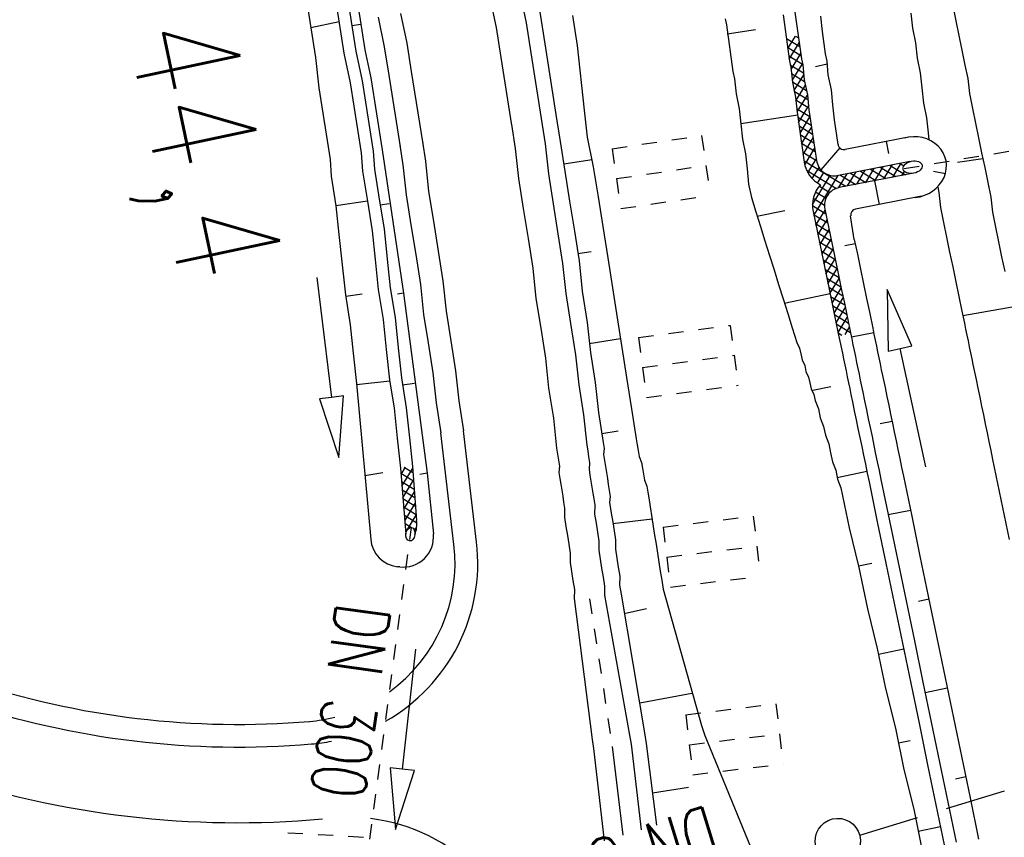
# Model space of a CAD drawing. Extents: x 447426 to 448116, y 440349 to 441552.
# Tile 5 of 96: x 447786 to 447819, y 440453 to 440480. Entities that reach past the tile are written whole.
import ezdxf

# ---------------------------------------------------------------- set-up
doc = ezdxf.new("R2010")
doc.units = 0
doc.header["$LTSCALE"] = 2
doc.header["$MEASUREMENT"] = 0
for name, pattern in [('ACAD_ISO05W100', [0.5, 0.25, -0.25]), ('AUSGEZOGEN', [0]), ('GESTRICH-X2', [1.5, 1, -0.5]), ('PUNKTX2', [0.5, 0.25, -0.25]), ('STRICHLINIEX2', [0.5, 0.25, -0.25])]:
    doc.linetypes.add(name, pattern=pattern)
doc.layers.get('0').update_dxf_attribs({"linetype": 'AUSGEZOGEN'})
for name, color, linetype in [('DB-Bahnachse', 7, 'CONTINUOUS'), ('DB-Boeschungen', 15, 'CONTINUOUS'), ('DB-Durchlässe', 15, 'CONTINUOUS'), ('DB-GRABEN', 15, 'AUSGEZOGEN'), ('DB-HZV-Stützscheiben', 15, 'CONTINUOUS'), ('DB-Wegböschungen', 15, 'CONTINUOUS'), ('DB-Wege', 15, 'CONTINUOUS'), ('DURCHL', 200, 'GESTRICH-X2'), ('FBRTOP', 250, 'AUSGEZOGEN')]:
    doc.layers.add(name, color=color, linetype=linetype)
doc.styles.add('ROMANS', font='romans.shx', dxfattribs={"width": 0.8})

# ---------------------------------------------------------------- blocks, each defined once
blk = doc.blocks.new('*X402')
at = {"color": 0, "linetype": 'ByBlock'}
for p, q in [((814880, 519592), (815118, 519830)), ((815091, 519432), (814886, 519636)), ((815469, 519372), (814990, 519851)), ((815045, 519439), (815391, 519785)), ((815320, 519395), (815665, 519741)), ((815847, 519312), (815370, 519789)), ((815594, 519352), (815938, 519696)), ((816225, 519252), (815751, 519727)), ((815869, 519309), (816212, 519651)), ((816603, 519192), (816131, 519664)), ((816144, 519265), (816485, 519606)), ((816419, 519222), (816759, 519562)), ((816981, 519133), (816512, 519602)), ((816693, 519178), (816874, 519359)), ((817002, 519429), (816913, 519519)), ((816923, 519407), (816998, 519483)), ((816968, 519135), (816982, 519149))]:
    blk.add_line(p, q, dxfattribs=at)
blk = doc.blocks.new('*X405')
at = {"color": 0, "linetype": 'ByBlock'}
for p, q in [((830625, 516564), (830631, 516570)), ((830674, 515658), (831434, 516418)), ((831432, 516455), (831387, 516500)), ((831486, 515446), (830640, 516292)), ((830642, 516262), (830748, 516368)), ((830658, 515960), (830963, 516265)), ((830690, 515356), (831450, 516116)), ((831468, 515782), (830989, 516262)), ((831450, 516118), (831242, 516327)), ((831504, 515110), (830658, 515956)), ((830706, 515054), (831467, 515814)), ((831522, 514774), (830676, 515620)), ((830722, 514752), (831483, 515512)), ((831540, 514438), (830694, 515284)), ((830738, 514450), (831499, 515210)), ((831558, 514101), (830712, 514948)), ((830753, 514146), (831515, 514908)), ((831572, 513770), (830730, 514612)), ((830767, 513842), (831531, 514606)), ((831573, 513450), (830747, 514276)), ((830776, 513533), (831547, 514304)), ((831553, 513152), (830763, 513942)), ((830776, 513214), (831564, 514002)), ((830726, 512846), (831572, 513692)), ((831496, 512890), (830775, 513611)), ((830528, 512330), (831572, 513374)), ((831413, 512656), (830778, 513291)), ((827154, 508638), (831527, 513010)), ((831307, 512443), (830755, 512996)), ((830162, 511327), (831343, 512508)), ((831037, 512077), (830612, 512502)), ((831181, 512251), (830697, 512735)), ((830874, 511922), (830505, 512290)), ((830527, 511632), (830233, 511926)), ((830701, 511777), (830379, 512099)), ((830180, 511343), (829896, 511627)), ((830354, 511487), (830070, 511771)), ((828674, 510476), (829409, 511210)), ((829666, 510902), (829382, 511186)), ((829835, 511052), (829551, 511336)), ((830007, 511198), (829723, 511482)), ((829340, 510592), (829056, 510876)), ((829501, 510749), (829217, 511033)), ((829028, 510268), (828743, 510552)), ((829182, 510432), (828898, 510716)), ((828730, 509929), (828446, 510214)), ((828877, 510100), (828593, 510385)), ((828443, 509580), (828159, 509864)), ((828586, 509755), (828302, 510039)), ((826336, 507501), (828571, 509737)), ((828300, 509405), (828015, 509689)), ((828013, 509055), (827729, 509339)), ((828156, 509230), (827872, 509514)), ((827726, 508705), (827442, 508990)), ((827870, 508880), (827585, 509165)), ((827440, 508355), (827156, 508640)), ((827583, 508530), (827299, 508815)), ((827153, 508006), (826869, 508290)), ((827297, 508181), (827012, 508465)), ((826511, 507358), (827131, 507979)), ((826867, 507656), (826583, 507940)), ((827010, 507831), (826726, 508115)), ((826580, 507306), (826296, 507590)), ((826724, 507481), (826439, 507765))]:
    blk.add_line(p, q, dxfattribs=at)
blk = doc.blocks.new('*X406')
at = {"color": 0, "linetype": 'ByBlock'}
for p, q in [((808982, 537559), (809403, 537980)), ((808998, 537893), (809101, 537996)), ((809382, 537550), (809000, 537932)), ((809397, 537854), (809284, 537967)), ((809411, 538158), (809407, 538162)), ((808966, 537225), (809387, 537646)), ((809368, 537246), (808986, 537629)), ((808951, 536891), (809371, 537312)), ((809353, 536943), (808971, 537325)), ((808935, 536557), (809355, 536978)), ((809339, 536639), (808957, 537021)), ((808919, 536223), (809339, 536644)), ((809325, 536335), (808942, 536717)), ((808903, 535889), (809323, 536309)), ((809310, 536031), (808928, 536414)), ((808159, 534827), (809307, 535975)), ((809296, 535727), (808913, 536110)), ((804085, 535526), (804170, 535611)), ((804095, 535217), (804460, 535582)), ((804783, 535149), (804338, 535594)), ((808486, 534836), (809300, 535649)), ((809991, 534714), (808899, 535806)), ((804430, 535184), (804085, 535529)), ((804384, 535189), (804749, 535554)), ((804674, 535160), (805049, 535536)), ((805125, 535125), (804691, 535559)), ((804970, 535138), (805331, 535499)), ((805493, 535076), (805032, 535536)), ((805258, 535107), (805616, 535466)), ((805828, 535058), (805396, 535490)), ((805538, 535070), (805924, 535455)), ((806171, 535034), (805743, 535462)), ((805844, 535058), (806216, 535430)), ((806538, 534985), (806074, 535449)), ((806143, 535038), (806497, 535392)), ((806423, 535000), (806786, 535363)), ((806891, 534950), (806442, 535399)), ((806709, 534968), (807077, 535336)), ((807243, 534916), (806798, 535361)), ((806999, 534940), (807368, 535309)), ((807596, 534882), (807148, 535329)), ((807289, 534912), (807660, 535282)), ((807948, 534848), (807499, 535297)), ((807579, 534883), (807951, 535256)), ((808296, 534818), (807849, 535265)), ((808798, 534952), (808492, 535258)), ((808981, 535087), (808694, 535375)), ((809634, 534753), (808833, 535553)), ((809092, 535123), (809380, 535411)), ((809245, 534958), (809529, 535243)), ((804076, 535219), (804059, 535236)), ((807869, 534855), (808243, 535229)), ((808575, 534857), (808199, 535233)), ((809435, 534830), (809743, 535138)), ((809667, 534744), (810036, 535113)), ((810321, 534702), (809906, 535117)), ((809956, 534715), (810343, 535102)), ((810650, 534691), (810236, 535106)), ((810264, 534704), (810651, 535091)), ((810980, 534680), (810565, 535094)), ((810571, 534694), (810958, 535081)), ((810879, 534683), (811266, 535070)), ((811310, 534668), (810895, 535083)), ((811187, 534672), (811573, 535059)), ((811639, 534657), (811225, 535071)), ((811494, 534662), (811881, 535049)), ((811969, 534645), (811554, 535060)), ((811802, 534651), (812188, 535038)), ((812298, 534634), (811884, 535048)), ((812109, 534640), (812496, 535027)), ((812628, 534622), (812213, 535037)), ((812417, 534630), (812803, 535017)), ((812958, 534611), (812543, 535026)), ((812724, 534619), (813111, 535006)), ((813287, 534600), (812873, 535014)), ((813032, 534608), (813419, 534995)), ((813617, 534588), (813202, 535003)), ((813339, 534598), (813726, 534985)), ((813947, 534577), (813532, 534991)), ((813647, 534587), (814034, 534974)), ((814056, 534786), (813862, 534980)), ((813954, 534576), (814056, 534678))]:
    blk.add_line(p, q, dxfattribs=at)

msp = doc.modelspace()

# ---------------------------------------------------------------- linework, layer by layer
at = {"layer": 'DB-Boeschungen', "linetype": 'Continuous'}
for p, q in [((447817.327, 440480.018), (447817.428, 440479.529)), ((447815.946, 440479.783), (447815.998, 440479.284)), ((447817.428, 440479.529), (447817.529, 440479.039)), ((447815.998, 440479.284), (447816.099, 440478.794)), ((447817.529, 440479.039), (447817.631, 440478.55)), ((447816.099, 440478.794), (447816.152, 440478.294)), ((447817.631, 440478.55), (447817.732, 440478.06)), ((447816.152, 440478.294), (447816.253, 440477.805)), ((447817.732, 440478.06), (447817.823, 440477.619)), ((447816.253, 440477.805), (447816.306, 440477.305)), ((447817.823, 440477.619), (447817.876, 440477.12)), ((447816.306, 440477.305), (447816.358, 440476.805)), ((447817.876, 440477.12), (447817.977, 440476.63)), ((447816.358, 440476.805), (447816.46, 440476.316)), ((447817.977, 440476.63), (447818.079, 440476.14)), ((447816.46, 440476.316), (447816.512, 440475.816)), ((447818.079, 440476.14), (447818.18, 440475.651)), ((447816.512, 440475.816), (447816.535, 440475.593)), ((447818.18, 440475.651), (447818.282, 440475.161)), ((447818.322, 440474.965), (447817.48, 440474.842)), ((447818.282, 440475.161), (447818.383, 440474.672)), ((447818.383, 440474.672), (447818.484, 440474.182)), ((447816.829, 440474.038), (447816.869, 440473.847)), ((447818.484, 440474.182), (447818.586, 440473.692)), ((447816.869, 440473.847), (447816.921, 440473.348)), ((447818.586, 440473.692), (447818.638, 440473.193)), ((447816.921, 440473.348), (447817.022, 440472.858)), ((447818.638, 440473.193), (447818.74, 440472.703)), ((447817.022, 440472.858), (447817.124, 440472.368)), ((447818.74, 440472.703), (447818.841, 440472.213)), ((447817.124, 440472.368), (447817.225, 440471.879)), ((447818.841, 440472.213), (447818.942, 440471.724)), ((447817.225, 440471.879), (447817.327, 440471.389)), ((447818.942, 440471.724), (447819.044, 440471.234)), ((447817.327, 440471.389), (447817.428, 440470.9)), ((447817.428, 440470.9), (447817.529, 440470.41)), ((447817.529, 440470.41), (447817.631, 440469.92)), ((447817.631, 440469.92), (447817.671, 440469.724)), ((447819.287, 440470.059), (447817.661, 440469.773)), ((447817.671, 440469.724), (447817.712, 440469.529)), ((447817.712, 440469.529), (447817.753, 440469.333)), ((447817.753, 440469.333), (447817.793, 440469.137)), ((447817.793, 440469.137), (447817.834, 440468.941)), ((447817.834, 440468.941), (447817.874, 440468.745)), ((447817.874, 440468.745), (447817.915, 440468.549)), ((447817.915, 440468.549), (447817.955, 440468.354)), ((447817.955, 440468.354), (447817.996, 440468.158)), ((447817.996, 440468.158), (447818.037, 440467.962)), ((447818.037, 440467.962), (447818.097, 440467.668)), ((447818.097, 440467.668), (447818.158, 440467.374)), ((447818.158, 440467.374), (447818.219, 440467.081)), ((447818.219, 440467.081), (447818.28, 440466.787)), ((447818.28, 440466.787), (447818.341, 440466.493)), ((447818.341, 440466.493), (447818.402, 440466.199)), ((447818.402, 440466.199), (447818.462, 440465.906)), ((447818.462, 440465.906), (447818.523, 440465.612)), ((447818.523, 440465.612), (447818.584, 440465.318)), ((447818.584, 440465.318), (447818.645, 440465.024)), ((447818.645, 440465.024), (447818.919, 440463.702)), ((447818.919, 440463.702), (447819.193, 440462.38))]:
    msp.add_line(p, q, dxfattribs=at)
at = {"layer": 'DB-Durchlässe', "linetype": 'STRICHLINIEX2'}
msp.add_line((447837.925, 440478.296), (447815.687, 440474.624), dxfattribs=at)
at = {"layer": 'DB-Durchlässe', "linetype": 'Continuous'}
msp.add_ellipse((447816.004, 440474.685), major_axis=(0.314, 0.065), ratio=0.635668, dxfattribs=at)
msp.add_ellipse((447813.528, 440452.407), major_axis=(-0.53, 0.53), ratio=1, start_param=2.595086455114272, end_param=8.878271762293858, dxfattribs=at)
at = {"layer": 'DB-GRABEN', "linetype": 'Continuous'}
for p, q in [((447809.808, 440479.585), (447809.849, 440479.389)), ((447811.72, 440479.725), (447811.936, 440478.187)), ((447812.111, 440479.806), (447812.328, 440478.268)), ((447812.955, 440479.675), (447813.008, 440479.175)), ((447809.849, 440479.389), (447810.065, 440477.851)), ((447810.809, 440479.226), (447809.869, 440479.082)), ((447813.008, 440479.175), (447813.111, 440478.431)), ((447812.328, 440478.268), (447812.368, 440478.072)), ((447813.111, 440478.431), (447813.162, 440478.186)), ((447811.936, 440478.187), (447811.977, 440477.991)), ((447811.977, 440477.991), (447812.029, 440477.492)), ((447812.368, 440478.072), (447812.421, 440477.573)), ((447813.182, 440478.088), (447812.79, 440478.007)), ((447813.162, 440478.186), (447813.204, 440477.735)), ((447810.065, 440477.851), (447810.116, 440477.606)), ((447810.116, 440477.606), (447810.168, 440477.106)), ((447812.421, 440477.573), (447812.522, 440477.083)), ((447813.204, 440477.735), (447813.305, 440477.245)), ((447812.029, 440477.492), (447812.13, 440477.002)), ((447813.305, 440477.245), (447813.358, 440476.746)), ((447810.168, 440477.106), (447810.27, 440476.617)), ((447812.13, 440477.002), (447812.183, 440476.502)), ((447812.522, 440477.083), (447812.574, 440476.583)), ((447810.27, 440476.617), (447810.322, 440476.117)), ((447813.358, 440476.746), (447813.41, 440476.246)), ((447812.203, 440476.404), (447810.322, 440476.117)), ((447812.183, 440476.502), (447812.419, 440474.855)), ((447812.574, 440476.583), (447812.823, 440474.911)), ((447810.322, 440476.117), (447810.375, 440475.617)), ((447813.41, 440476.246), (447813.535, 440475.437)), ((447810.375, 440475.617), (447810.476, 440475.127)), ((447815.917, 440475.687), (447813.771, 440475.271)), ((447813.598, 440475.32), (447812.971, 440474.597)), ((447815.13, 440475.534), (447815.205, 440475.142)), ((447810.476, 440475.127), (447810.529, 440474.628)), ((447815.907, 440474.87), (447813.499, 440474.404)), ((447810.529, 440474.628), (447810.581, 440474.128)), ((447815.975, 440474.476), (447813.575, 440474.011)), ((447816.686, 440474.551), (447817.086, 440474.478)), ((447810.581, 440474.128), (447810.672, 440473.687)), ((447814.743, 440474.237), (447814.896, 440473.452)), ((447810.672, 440473.687), (447810.823, 440473.208)), ((447816.292, 440473.722), (447814.113, 440473.3)), ((447810.823, 440473.208), (447810.973, 440472.728)), ((447810.853, 440473.061), (447811.783, 440473.254)), ((447812.71, 440473.219), (447813.151, 440471.086)), ((447813.101, 440473.3), (447813.543, 440471.167)), ((447814.075, 440472.299), (447813.953, 440473.073)), ((447810.973, 440472.728), (447811.123, 440472.249)), ((447811.123, 440472.249), (447811.274, 440471.769)), ((447814.105, 440472.152), (447813.762, 440472.081)), ((447814.075, 440472.299), (447814.176, 440471.809)), ((447811.274, 440471.769), (447811.424, 440471.29)), ((447814.176, 440471.809), (447814.277, 440471.319)), ((447811.424, 440471.29), (447811.574, 440470.811)), ((447813.151, 440471.086), (447813.253, 440470.596)), ((447813.543, 440471.167), (447813.644, 440470.678)), ((447814.277, 440471.319), (447814.379, 440470.83)), ((447811.574, 440470.811), (447811.725, 440470.331)), ((447814.379, 440470.83), (447814.48, 440470.34)), ((447813.273, 440470.499), (447811.755, 440470.184)), ((447813.253, 440470.596), (447813.354, 440470.107)), ((447813.644, 440470.678), (447813.746, 440470.188)), ((447815.161, 440470.645), (447815.196, 440468.606)), ((447815.978, 440468.776), (447815.161, 440470.645)), ((447811.725, 440470.331), (447811.875, 440469.852)), ((447813.354, 440470.107), (447813.456, 440469.617)), ((447813.746, 440470.188), (447813.847, 440469.698)), ((447814.48, 440470.34), (447814.582, 440469.85)), ((447811.875, 440469.852), (447812.026, 440469.372)), ((447814.582, 440469.85), (447814.683, 440469.361)), ((447813.456, 440469.617), (447813.557, 440469.128)), ((447813.847, 440469.698), (447813.949, 440469.209)), ((447812.026, 440469.372), (447812.176, 440468.893)), ((447813.557, 440469.128), (447813.598, 440468.932)), ((447813.949, 440469.209), (447813.989, 440469.013)), ((447814.714, 440469.214), (447813.979, 440469.062)), ((447814.683, 440469.361), (447814.724, 440469.165)), ((447814.724, 440469.165), (447814.764, 440468.969)), ((447812.176, 440468.893), (447812.265, 440468.707)), ((447813.598, 440468.932), (447813.638, 440468.736)), ((447813.989, 440469.013), (447814.03, 440468.817)), ((447814.03, 440468.817), (447814.07, 440468.621)), ((447814.764, 440468.969), (447814.805, 440468.773)), ((447812.265, 440468.707), (447812.306, 440468.511)), ((447812.306, 440468.511), (447812.347, 440468.315)), ((447813.638, 440468.736), (447813.679, 440468.54)), ((447813.679, 440468.54), (447813.719, 440468.344)), ((447814.07, 440468.621), (447814.111, 440468.425)), ((447814.805, 440468.773), (447814.845, 440468.577)), ((447814.845, 440468.577), (447814.886, 440468.382)), ((447815.196, 440468.606), (447815.587, 440468.691)), ((447815.587, 440468.691), (447815.978, 440468.776)), ((447816.439, 440464.783), (447815.587, 440468.691)), ((447812.347, 440468.315), (447812.436, 440468.13)), ((447812.436, 440468.13), (447812.477, 440467.934)), ((447813.719, 440468.344), (447813.76, 440468.148)), ((447813.76, 440468.148), (447813.8, 440467.953)), ((447814.111, 440468.425), (447814.151, 440468.23)), ((447814.151, 440468.23), (447814.192, 440468.034)), ((447814.886, 440468.382), (447814.926, 440468.186)), ((447814.926, 440468.186), (447814.967, 440467.99)), ((447812.477, 440467.934), (447812.566, 440467.748)), ((447813.8, 440467.953), (447813.841, 440467.757)), ((447814.192, 440468.034), (447814.233, 440467.838)), ((447814.233, 440467.838), (447814.273, 440467.642)), ((447814.967, 440467.99), (447815.008, 440467.794)), ((447812.566, 440467.748), (447812.607, 440467.552)), ((447812.607, 440467.552), (447812.647, 440467.356)), ((447813.841, 440467.757), (447813.881, 440467.561)), ((447813.881, 440467.561), (447813.922, 440467.365)), ((447814.273, 440467.642), (447814.314, 440467.446)), ((447815.008, 440467.794), (447815.048, 440467.598)), ((447815.048, 440467.598), (447815.089, 440467.402)), ((447812.647, 440467.356), (447812.737, 440467.171)), ((447812.706, 440467.317), (447813.294, 440467.439)), ((447812.737, 440467.171), (447812.777, 440466.975)), ((447813.922, 440467.365), (447813.963, 440467.169)), ((447813.963, 440467.169), (447814.013, 440466.924)), ((447814.314, 440467.446), (447814.354, 440467.25)), ((447814.354, 440467.25), (447814.415, 440466.957)), ((447815.089, 440467.402), (447815.15, 440467.109)), ((447812.777, 440466.975), (447812.887, 440466.691)), ((447814.013, 440466.924), (447814.074, 440466.631)), ((447814.415, 440466.957), (447814.476, 440466.663)), ((447815.15, 440467.109), (447815.21, 440466.815)), ((447812.887, 440466.691), (447812.948, 440466.397)), ((447814.074, 440466.631), (447814.135, 440466.337)), ((447814.476, 440466.663), (447814.537, 440466.369)), ((447815.21, 440466.815), (447815.271, 440466.521)), ((447815.271, 440466.521), (447815.332, 440466.227)), ((447812.948, 440466.397), (447813.058, 440466.114)), ((447814.135, 440466.337), (447814.196, 440466.043)), ((447814.537, 440466.369), (447814.598, 440466.075)), ((447815.322, 440466.276), (447814.93, 440466.195)), ((447815.332, 440466.227), (447815.393, 440465.934)), ((447813.058, 440466.114), (447813.119, 440465.82)), ((447814.196, 440466.043), (447814.257, 440465.749)), ((447814.598, 440466.075), (447814.659, 440465.781)), ((447815.393, 440465.934), (447815.454, 440465.64)), ((447813.119, 440465.82), (447813.228, 440465.536)), ((447813.228, 440465.536), (447813.289, 440465.243)), ((447814.257, 440465.749), (447814.318, 440465.456)), ((447814.659, 440465.781), (447814.719, 440465.488)), ((447815.454, 440465.64), (447815.515, 440465.346)), ((447813.289, 440465.243), (447813.35, 440464.949)), ((447814.318, 440465.456), (447814.378, 440465.162)), ((447814.719, 440465.488), (447814.78, 440465.194)), ((447815.515, 440465.346), (447815.575, 440465.052)), ((447813.35, 440464.949), (447813.46, 440464.665)), ((447814.378, 440465.162), (447814.439, 440464.868)), ((447814.78, 440465.194), (447814.831, 440464.949)), ((447814.831, 440464.949), (447814.892, 440464.655)), ((447815.575, 440465.052), (447815.636, 440464.759)), ((447813.46, 440464.665), (447813.521, 440464.371)), ((447814.49, 440464.623), (447813.511, 440464.42)), ((447814.439, 440464.868), (447814.5, 440464.574)), ((447814.5, 440464.574), (447814.561, 440464.28)), ((447814.892, 440464.655), (447814.953, 440464.362)), ((447815.636, 440464.759), (447815.697, 440464.465)), ((447813.521, 440464.371), (447813.631, 440464.088)), ((447814.561, 440464.28), (447814.845, 440462.91)), ((447814.953, 440464.362), (447815.237, 440462.991)), ((447815.697, 440464.465), (447815.971, 440463.143)), ((447813.631, 440464.088), (447813.904, 440462.766)), ((447815.93, 440463.339), (447815.196, 440463.187)), ((447815.237, 440462.991), (447815.51, 440461.669)), ((447815.971, 440463.143), (447816.245, 440461.821)), ((447813.904, 440462.766), (447814.227, 440461.454)), ((447814.845, 440462.91), (447815.119, 440461.588)), ((447815.51, 440461.669), (447815.784, 440460.347)), ((447816.245, 440461.821), (447816.519, 440460.499)), ((447814.217, 440461.503), (447814.658, 440461.594)), ((447814.227, 440461.454), (447814.511, 440460.083)), ((447815.119, 440461.588), (447815.392, 440460.266)), ((447815.784, 440460.347), (447816.058, 440459.025)), ((447816.539, 440460.401), (447816.196, 440460.33)), ((447816.519, 440460.499), (447816.802, 440459.128)), ((447814.511, 440460.083), (447814.834, 440458.771)), ((447815.392, 440460.266), (447815.666, 440458.944)), ((447816.058, 440459.025), (447816.342, 440457.654)), ((447816.802, 440459.128), (447817.076, 440457.806)), ((447814.834, 440458.771), (447815.108, 440457.449)), ((447815.707, 440458.748), (447814.874, 440458.576)), ((447815.666, 440458.944), (447815.94, 440457.622)), ((447817.076, 440457.806), (447817.35, 440456.484)), ((447815.108, 440457.449), (447815.43, 440456.138)), ((447815.94, 440457.622), (447816.224, 440456.251)), ((447816.342, 440457.654), (447816.616, 440456.332)), ((447817.147, 440457.463), (447816.413, 440457.311)), ((447817.35, 440456.484), (447817.624, 440455.162)), ((447815.43, 440456.138), (447815.714, 440454.767)), ((447816.224, 440456.251), (447816.498, 440454.929)), ((447816.616, 440456.332), (447816.889, 440455.01)), ((447815.532, 440455.648), (447815.924, 440455.729)), ((447817.624, 440455.162), (447817.898, 440453.84)), ((447816.498, 440454.929), (447816.772, 440453.607)), ((447816.889, 440455.01), (447817.163, 440453.688)), ((447815.714, 440454.767), (447816.037, 440453.455)), ((447817.756, 440454.526), (447817.413, 440454.455)), ((447817.898, 440453.84), (447818.182, 440452.469)), ((447816.772, 440453.607), (447817.045, 440452.285)), ((447817.163, 440453.688), (447817.437, 440452.366)), ((447816.037, 440453.455), (447816.311, 440452.133)), ((447816.924, 440452.873), (447816.189, 440452.72))]:
    msp.add_line(p, q, dxfattribs=at)
for centre, major_axis, ratio, start_param, end_param in [((447816.004, 440474.685), (1.098, 0.227), 0.895639, 4.60695, 7.93073), ((447813.733, 440475.468), (-0.141, 0.141), 1, 0.938465, 2.547572), ((447813.409, 440474.997), (-0.707, 0.707), 1, 0.927741, 1.888828), ((447813.416, 440474.999), (-0.424, 0.424), 1, 0.9329, 2.547572), ((447813.689, 440473.422), (-0.707, 0.707), 1, 0.033922, 0.989624), ((447813.689, 440473.422), (-0.424, 0.424), 1, -0.59402, 0.989624), ((447814.151, 440473.104), (-0.141, 0.141), 1, -0.59402, 0.940918)]:
    msp.add_ellipse(centre, major_axis=major_axis, ratio=ratio, start_param=start_param, end_param=end_param, dxfattribs=at)
at = {"layer": 'DB-HZV-Stützscheiben', "linetype": 'PUNKTX2'}
for p, q in [((447806.069, 440475.297), (447809.029, 440475.732)), ((447809.027, 440475.731), (447809.318, 440473.753)), ((447806.069, 440475.297), (447806.36, 440473.318)), ((447806.361, 440473.318), (447809.319, 440473.753)), ((447806.939, 440469.049), (447809.972, 440469.456)), ((447809.972, 440469.456), (447810.238, 440467.473)), ((447806.939, 440469.049), (447807.205, 440467.066)), ((447807.205, 440467.066), (447810.238, 440467.473)), ((447807.756, 440462.789), (447810.734, 440463.147)), ((447810.734, 440463.147), (447810.973, 440461.162)), ((447807.756, 440462.789), (447807.995, 440460.803)), ((447807.995, 440460.803), (447810.973, 440461.162)), ((447808.503, 440456.583), (447811.482, 440456.942)), ((447811.482, 440456.942), (447811.721, 440454.956)), ((447808.503, 440456.583), (447808.742, 440454.598)), ((447808.742, 440454.598), (447811.721, 440454.956))]:
    msp.add_line(p, q, dxfattribs=at)
at = {"layer": 'DB-HZV-Stützscheiben', "linetype": 'ACAD_ISO05W100'}
for p, q in [((447806.215, 440474.307), (447809.174, 440474.742)), ((447807.072, 440468.058), (447810.105, 440468.465)), ((447807.875, 440461.796), (447810.854, 440462.154)), ((447808.623, 440455.591), (447811.601, 440455.949))]:
    msp.add_line(p, q, dxfattribs=at)
at = {"layer": 'DB-Wegböschungen', "linetype": 'Continuous'}
for p, q in [((447797.293, 440480.494), (447797.449, 440479.506)), ((447797.589, 440480.541), (447797.745, 440479.553)), ((447803.565, 440480.524), (447803.721, 440479.537)), ((447795.959, 440480.283), (447796.115, 440479.295)), ((447796.898, 440480.432), (447797.054, 440479.444)), ((447797.745, 440479.553), (447797.901, 440478.565)), ((447803.721, 440479.537), (447803.877, 440478.549)), ((447804.758, 440479.701), (447804.914, 440478.713)), ((447797.046, 440479.493), (447796.115, 440479.295)), ((447796.115, 440479.295), (447796.272, 440478.308)), ((447797.054, 440479.444), (447797.21, 440478.456)), ((447797.449, 440479.506), (447797.605, 440478.519)), ((447797.769, 440479.405), (447797.472, 440479.358)), ((447797.901, 440478.565), (447798.099, 440477.635)), ((447803.877, 440478.549), (447804.213, 440476.425)), ((447804.914, 440478.713), (447805.152, 440476.574)), ((447796.272, 440478.308), (447796.378, 440477.312)), ((447797.21, 440478.456), (447797.416, 440477.476)), ((447797.605, 440478.519), (447797.811, 440477.539)), ((447798.099, 440477.635), (447798.474, 440475.264)), ((447796.378, 440477.312), (447796.753, 440474.942)), ((447797.416, 440477.476), (447797.783, 440475.155)), ((447797.811, 440477.539), (447798.178, 440475.218)), ((447804.213, 440476.425), (447804.354, 440475.536)), ((447805.152, 440476.574), (447805.243, 440475.677)), ((447805.243, 440475.677), (447805.448, 440474.697)), ((447804.354, 440475.536), (447804.51, 440474.549)), ((447797.783, 440475.155), (447797.827, 440474.555)), ((447798.178, 440475.218), (447798.222, 440474.617)), ((447798.474, 440475.264), (447799.175, 440470.516)), ((447796.753, 440474.942), (447796.79, 440474.391)), ((447804.471, 440474.795), (447805.409, 440474.944)), ((447805.448, 440474.697), (447805.605, 440473.709)), ((447796.79, 440474.391), (447796.946, 440473.403)), ((447797.827, 440474.555), (447797.983, 440473.567)), ((447798.222, 440474.617), (447798.378, 440473.629)), ((447804.51, 440474.549), (447804.666, 440473.561)), ((447805.605, 440473.709), (447805.761, 440472.721)), ((447797.983, 440473.567), (447796.946, 440473.403)), ((447796.946, 440473.403), (447797.045, 440472.457)), ((447797.983, 440473.567), (447798.14, 440472.579)), ((447798.378, 440473.629), (447798.535, 440472.642)), ((447798.706, 440473.479), (447798.41, 440473.432)), ((447804.666, 440473.561), (447804.823, 440472.573)), ((447805.761, 440472.721), (447805.925, 440471.684)), ((447797.045, 440472.457), (447797.152, 440471.461)), ((447798.14, 440472.579), (447798.239, 440471.633)), ((447798.535, 440472.642), (447798.641, 440471.646)), ((447804.823, 440472.573), (447804.979, 440471.585)), ((447804.94, 440471.832), (447805.384, 440471.903)), ((447797.152, 440471.461), (447797.259, 440470.466)), ((447798.239, 440471.633), (447798.345, 440470.637)), ((447798.641, 440471.646), (447798.74, 440470.7)), ((447804.979, 440471.585), (447805.086, 440470.59)), ((447805.925, 440471.684), (447806.081, 440470.697)), ((447796.313, 440471.043), (447796.8, 440467.073)), ((447797.259, 440470.466), (447797.415, 440469.478)), ((447797.267, 440470.416), (447797.81, 440470.502)), ((447798.345, 440470.637), (447798.502, 440469.65)), ((447798.74, 440470.7), (447798.897, 440469.712)), ((447799.175, 440470.516), (447798.977, 440470.484)), ((447799.175, 440470.516), (447799.964, 440464.566)), ((447805.086, 440470.59), (447805.25, 440469.553)), ((447806.081, 440470.697), (447806.237, 440469.709)), ((447797.415, 440469.478), (447797.514, 440468.532)), ((447798.502, 440469.65), (447798.608, 440468.654)), ((447798.897, 440469.712), (447799.003, 440468.717)), ((447805.25, 440469.553), (447805.356, 440468.557)), ((447806.237, 440469.709), (447806.394, 440468.721)), ((447805.31, 440468.853), (447806.347, 440469.018)), ((447797.514, 440468.532), (447797.621, 440467.536)), ((447798.608, 440468.654), (447798.715, 440467.659)), ((447799.003, 440468.717), (447799.11, 440467.721)), ((447805.356, 440468.557), (447805.513, 440467.569)), ((447806.394, 440468.721), (447806.55, 440467.734)), ((447797.621, 440467.536), (447798.094, 440462.378)), ((447798.723, 440467.609), (447797.629, 440467.487)), ((447798.715, 440467.659), (447798.864, 440466.72)), ((447799.11, 440467.721), (447799.267, 440466.733)), ((447799.544, 440467.537), (447799.149, 440467.474)), ((447805.513, 440467.569), (447805.619, 440466.574)), ((447806.55, 440467.734), (447806.714, 440466.696)), ((447796.8, 440467.073), (447796.403, 440467.024)), ((447796.403, 440467.024), (447797.044, 440465.088)), ((447797.197, 440467.122), (447796.8, 440467.073)), ((447797.044, 440465.088), (447797.197, 440467.122)), ((447798.864, 440466.72), (447798.97, 440465.725)), ((447799.267, 440466.733), (447799.373, 440465.738)), ((447805.619, 440466.574), (447805.776, 440465.586)), ((447806.714, 440466.696), (447806.87, 440465.709)), ((447805.729, 440465.883), (447806.272, 440465.968)), ((447798.97, 440465.725), (447799.077, 440464.729)), ((447799.373, 440465.738), (447799.472, 440464.792)), ((447805.776, 440465.586), (447805.807, 440465.389)), ((447806.87, 440465.709), (447806.901, 440465.511)), ((447805.807, 440465.389), (447805.789, 440465.183)), ((447806.901, 440465.511), (447806.932, 440465.314)), ((447806.932, 440465.314), (447806.964, 440465.116)), ((447805.789, 440465.183), (447805.82, 440464.986)), ((447805.82, 440464.986), (447805.851, 440464.788)), ((447806.964, 440465.116), (447807.044, 440464.926)), ((447807.044, 440464.926), (447807.076, 440464.729)), ((447797.9, 440464.492), (447798.493, 440464.586)), ((447799.077, 440464.729), (447799.256, 440462.556)), ((447799.472, 440464.792), (447799.61, 440463.003)), ((447799.964, 440464.566), (447799.717, 440464.527)), ((447799.964, 440464.566), (447800.164, 440462.56)), ((447805.851, 440464.788), (447805.883, 440464.591)), ((447805.883, 440464.591), (447805.914, 440464.393)), ((447807.076, 440464.729), (447807.107, 440464.531)), ((447805.914, 440464.393), (447805.945, 440464.196)), ((447807.107, 440464.531), (447807.138, 440464.334)), ((447807.138, 440464.334), (447807.219, 440464.144)), ((447805.945, 440464.196), (447805.976, 440463.998)), ((447805.976, 440463.998), (447806.008, 440463.801)), ((447807.219, 440464.144), (447807.25, 440463.946)), ((447807.25, 440463.946), (447807.281, 440463.749)), ((447806.008, 440463.801), (447805.989, 440463.595)), ((447805.989, 440463.595), (447806.044, 440463.249)), ((447807.281, 440463.749), (447807.328, 440463.453)), ((447806.044, 440463.249), (447806.091, 440462.953)), ((447807.328, 440463.453), (447807.383, 440463.107)), ((447806.091, 440462.953), (447806.138, 440462.657)), ((447806.099, 440462.904), (447807.391, 440463.057)), ((447807.383, 440463.107), (447807.43, 440462.811)), ((447806.138, 440462.657), (447806.185, 440462.36)), ((447807.43, 440462.811), (447807.476, 440462.514)), ((447806.185, 440462.36), (447806.182, 440462.056)), ((447807.476, 440462.514), (447807.523, 440462.218)), ((447806.182, 440462.056), (447806.229, 440461.76)), ((447807.523, 440462.218), (447807.57, 440461.922)), ((447806.229, 440461.76), (447806.276, 440461.464)), ((447807.57, 440461.922), (447807.617, 440461.625)), ((447807.617, 440461.625), (447807.664, 440461.329)), ((447799.057, 440461.467), (447798.978, 440461.476)), ((447806.276, 440461.464), (447806.323, 440461.167)), ((447807.664, 440461.329), (447807.711, 440461.033)), ((447806.323, 440461.167), (447806.32, 440460.863)), ((447807.711, 440461.033), (447807.758, 440460.736)), ((447806.32, 440460.863), (447806.367, 440460.567)), ((447807.758, 440460.736), (447809.027, 440456.229)), ((447806.367, 440460.567), (447807.143, 440455.982)), ((447806.469, 440459.925), (447807.202, 440460.092)), ((447799.578, 440458.753), (447799.138, 440454.777)), ((447806.987, 440456.97), (447808.707, 440457.292)), ((447809.027, 440456.229), (447809.131, 440455.891)), ((447807.143, 440455.982), (447807.198, 440455.636)), ((447809.131, 440455.891), (447811.106, 440451.091)), ((447807.198, 440455.636), (447807.542, 440452.933)), ((447798.74, 440454.821), (447798.918, 440452.79)), ((447799.138, 440454.777), (447798.74, 440454.821)), ((447798.918, 440452.79), (447799.535, 440454.733)), ((447799.535, 440454.733), (447799.138, 440454.777)), ((447807.406, 440453.999), (447808.591, 440454.186))]:
    msp.add_line(p, q, dxfattribs=at)
at = {"layer": 'DB-Wegböschungen', "linetype": 'STRICHLINIEX2'}
msp.add_line((447797.664, 440449.49), (447799.436, 440462.773), dxfattribs=at)
at = {"layer": 'DB-Wegböschungen', "linetype": 'Continuous'}
for centre, major_axis, ratio, start_param, end_param in [((447798.617, 440462.884), (-0.707, 0.707), 1, 3.576254, 4.04585), ((447799.406, 440462.55), (0.03, 0.223), 0.666667, 0, 6.283185), ((447799.089, 440462.47), (-0.707, 0.707), 1, 0.876778, 2.244262), ((447799.169, 440462.461), (-0.707, 0.707), 1, 2.244262, 4.026308)]:
    msp.add_ellipse(centre, major_axis=major_axis, ratio=ratio, start_param=start_param, end_param=end_param, dxfattribs=at)
at = {"layer": 'DB-Wege', "linetype": 'Continuous'}
for p, q in [((447802.034, 440480.282), (447802.24, 440479.302)), ((447803.022, 440480.438), (447803.227, 440479.458)), ((447798.338, 440479.647), (447798.543, 440478.667)), ((447799.079, 440479.764), (447799.284, 440478.784)), ((447802.24, 440479.302), (447802.396, 440478.314)), ((447803.227, 440479.458), (447803.384, 440478.471)), ((447798.543, 440478.667), (447798.692, 440477.729)), ((447799.284, 440478.784), (447799.433, 440477.846)), ((447802.396, 440478.314), (447802.75, 440476.073)), ((447803.384, 440478.471), (447803.727, 440476.298)), ((447798.692, 440477.729), (447799.067, 440475.359)), ((447799.433, 440477.846), (447799.811, 440475.455)), ((447803.727, 440476.298), (447803.86, 440475.458)), ((447802.747, 440476.092), (447802.872, 440475.302)), ((447799.059, 440475.408), (447799.16, 440474.765)), ((447799.8, 440475.525), (447799.901, 440474.883)), ((447802.872, 440475.302), (447802.979, 440474.306)), ((447803.86, 440475.458), (447803.967, 440474.463)), ((447799.16, 440474.765), (447799.267, 440473.77)), ((447799.901, 440474.883), (447800.008, 440473.887)), ((447803.967, 440474.463), (447804.123, 440473.475)), ((447802.979, 440474.306), (447803.135, 440473.319)), ((447799.267, 440473.77), (447799.424, 440472.782)), ((447800.008, 440473.887), (447800.164, 440472.899)), ((447804.123, 440473.475), (447804.279, 440472.487)), ((447803.135, 440473.319), (447803.292, 440472.331)), ((447799.424, 440472.782), (447799.58, 440471.795)), ((447800.164, 440472.899), (447800.321, 440471.912)), ((447804.279, 440472.487), (447804.435, 440471.499)), ((447803.292, 440472.331), (447803.448, 440471.343)), ((447799.58, 440471.795), (447799.736, 440470.807)), ((447800.321, 440471.912), (447800.477, 440470.924)), ((447804.435, 440471.499), (447804.542, 440470.504)), ((447803.448, 440471.343), (447803.555, 440470.348)), ((447799.736, 440470.807), (447799.843, 440469.811)), ((447800.477, 440470.924), (447800.584, 440469.928)), ((447804.542, 440470.504), (447804.699, 440469.516)), ((447803.555, 440470.348), (447803.711, 440469.36)), ((447799.843, 440469.811), (447799.991, 440468.873)), ((447800.584, 440469.928), (447800.74, 440468.941)), ((447804.699, 440469.516), (447804.863, 440468.479)), ((447803.711, 440469.36), (447803.867, 440468.372)), ((447799.991, 440468.873), (447800.147, 440467.885)), ((447800.74, 440468.941), (447800.896, 440467.953)), ((447804.863, 440468.479), (447804.969, 440467.484)), ((447803.867, 440468.372), (447803.974, 440467.377)), ((447800.147, 440467.885), (447800.254, 440466.89)), ((447800.896, 440467.953), (447801.003, 440466.957)), ((447804.969, 440467.484), (447805.126, 440466.496)), ((447803.974, 440467.377), (447804.13, 440466.389)), ((447800.254, 440466.89), (447800.411, 440465.902)), ((447801.003, 440466.957), (447801.159, 440465.97)), ((447804.13, 440466.389), (447804.237, 440465.393)), ((447805.126, 440466.496), (447805.232, 440465.5)), ((447800.845, 440462.207), (447800.411, 440465.902)), ((447801.59, 440462.293), (447801.159, 440465.97)), ((447804.237, 440465.393), (447804.268, 440465.196)), ((447805.232, 440465.5), (447805.264, 440465.303)), ((447805.264, 440465.303), (447805.295, 440465.105)), ((447804.268, 440465.196), (447804.299, 440464.998)), ((447804.299, 440464.998), (447804.331, 440464.801)), ((447805.295, 440465.105), (447805.326, 440464.908)), ((447805.326, 440464.908), (447805.308, 440464.702)), ((447804.331, 440464.801), (447804.313, 440464.595)), ((447804.313, 440464.595), (447804.344, 440464.398)), ((447805.308, 440464.702), (447805.339, 440464.505)), ((447804.344, 440464.398), (447804.375, 440464.2)), ((447805.339, 440464.505), (447805.371, 440464.307)), ((447805.371, 440464.307), (447805.402, 440464.11)), ((447804.375, 440464.2), (447804.406, 440464.003)), ((447804.406, 440464.003), (447804.437, 440463.805)), ((447805.402, 440464.11), (447805.433, 440463.912)), ((447805.433, 440463.912), (447805.464, 440463.715)), ((447804.437, 440463.805), (447804.469, 440463.608)), ((447804.469, 440463.608), (447804.5, 440463.41)), ((447805.464, 440463.715), (447805.495, 440463.517)), ((447804.5, 440463.41), (447804.497, 440463.106)), ((447805.495, 440463.517), (447805.493, 440463.213)), ((447804.497, 440463.106), (447804.544, 440462.81)), ((447805.493, 440463.213), (447805.54, 440462.917)), ((447804.544, 440462.81), (447804.591, 440462.513)), ((447805.54, 440462.917), (447805.587, 440462.62)), ((447805.587, 440462.62), (447805.634, 440462.324)), ((447804.591, 440462.513), (447804.638, 440462.217)), ((447805.634, 440462.324), (447805.631, 440462.02)), ((447804.638, 440462.217), (447804.685, 440461.921)), ((447805.631, 440462.02), (447805.678, 440461.724)), ((447804.685, 440461.921), (447804.682, 440461.617)), ((447805.678, 440461.724), (447805.725, 440461.427)), ((447804.682, 440461.617), (447804.729, 440461.32)), ((447804.729, 440461.32), (447804.776, 440461.024)), ((447805.725, 440461.427), (447805.772, 440461.131)), ((447804.776, 440461.024), (447804.823, 440460.728)), ((447805.772, 440461.131), (447805.819, 440460.835)), ((447804.823, 440460.728), (447804.82, 440460.424)), ((447805.819, 440460.835), (447805.816, 440460.53)), ((447804.82, 440460.424), (447805.407, 440455.758)), ((447805.816, 440460.53), (447806.649, 440455.904)), ((447806.649, 440455.904), (447806.696, 440455.607)), ((447805.407, 440455.758), (447805.453, 440455.462)), ((447805.453, 440455.462), (447805.811, 440452.412)), ((447806.075, 440455.535), (447806.42, 440452.595)), ((447806.696, 440455.607), (447807.028, 440452.778))]:
    msp.add_line(p, q, dxfattribs=at)
at = {"layer": 'DB-Wege', "linetype": 'PUNKTX2'}
for p, q in [((447805.326, 440460.411), (447806.075, 440455.535)), ((447795.354, 440452.681), (447798.015, 440452.529))]:
    msp.add_line(p, q, dxfattribs=at)
at = {"layer": 'DB-Wege', "linetype": 'Continuous'}
for centre, major_axis, start_param, end_param in [((447795.631, 440461.594), (-4.243, 4.243), 2.870415, 4.043608), ((447795.631, 440461.594), (-3.712, 3.712), 2.983331, 4.044015), ((447793.701, 440484.262), (-6.614, 27.208), 2.580352, 2.988026), ((447793.701, 440484.262), (-6.885, 27.913), 2.576855, 2.984678), ((447795.631, 440461.594), (-3.712, 3.712), 2.441103, 2.601992), ((447795.631, 440461.594), (-4.243, 4.243), 2.441098, 2.552774), ((447793.701, 440484.262), (-7.395, 30.362), 2.579317, 2.99224), ((447797.367, 440447.193), (-1.433, 5.826), 4.591185, 5.921102)]:
    msp.add_ellipse(centre, major_axis=major_axis, ratio=1, start_param=start_param, end_param=end_param, dxfattribs=at)
at = {"layer": 'DURCHL'}
msp.add_line((447814.252, 440452.605), (447849.985, 440463.498), dxfattribs=at)
at = {"layer": 'FBRTOP'}
msp.add_lwpolyline([(447814.853, 440976.115, 0.022266), (447815.678, 440970.791, -0.001548), (447818.161, 440957.627, -0.001755), (447820.274, 440946.003, -0.001362), (447822.904, 440930.997, -0.002085), (447824.555, 440921.183, -0.000319), (447826.189, 440911.179, -0.000861), (447826.785, 440907.472, -0.000007), (447827.669, 440901.916, 0.000025), (447828.553, 440896.361, 0.000001), (447830.517, 440884.017, -0.000012), (447832.482, 440871.673, -0.000008), (447834.446, 440859.328, 0.000008), (447836.41, 440846.983, 0.00001), (447840.339, 440822.294, -0.000008), (447844.268, 440797.605, -0.000005), (447850.16, 440760.57, 0.000007), (447856.053, 440723.536, 0.000001), (447863.91, 440674.157, -0.000001), (447871.768, 440624.779), (447883.554, 440550.71, -0.000005), (447893.375, 440488.987, 0.000006), (447903.196, 440427.263, 0.000001), (447907.593, 440399.628, -0.000001)], format="xyb", dxfattribs=at)

# ---------------------------------------------------------------- block references
at = {"layer": 'DB-GRABEN', "linetype": 'Continuous', "xscale": 0.001000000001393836, "yscale": 0.0009999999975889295, "zscale": 0.001, "rotation": 283.6875013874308}
msp.add_blockref('*X406', (447101.542, 441133.552), dxfattribs=at)
at = {"layer": 'DB-Wegböschungen', "linetype": 'Continuous', "xscale": 0.001000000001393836, "yscale": 0.0009999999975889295, "zscale": 0.001, "rotation": 283.6875013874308}
for name in ['*X402', '*X405']:
    msp.add_blockref(name, (447101.542, 441133.552), dxfattribs=at)

# ---------------------------------------------------------------- texts
at = {"layer": 'DB-Bahnachse', "linetype": 'Continuous', "style": 'ROMANS', "oblique": 0, "width": 0.8334}
msp.add_text('44,4', height=3.5, rotation=282.0207, dxfattribs=at).set_placement((447790.022, 440479.238))
at = {"layer": 'DB-Wegböschungen', "linetype": 'Continuous', "style": 'ROMANS', "oblique": 0, "width": 0.7}
for s, rotation, p in [('DN 300', 262.1458, (447796.972, 440460.335)), ('DN 800', 197.1458, (447809.243, 440453.59))]:
    msp.add_text(s, height=1.8, rotation=rotation, dxfattribs=at).set_placement(p)

doc.saveas('drawing.dxf')
